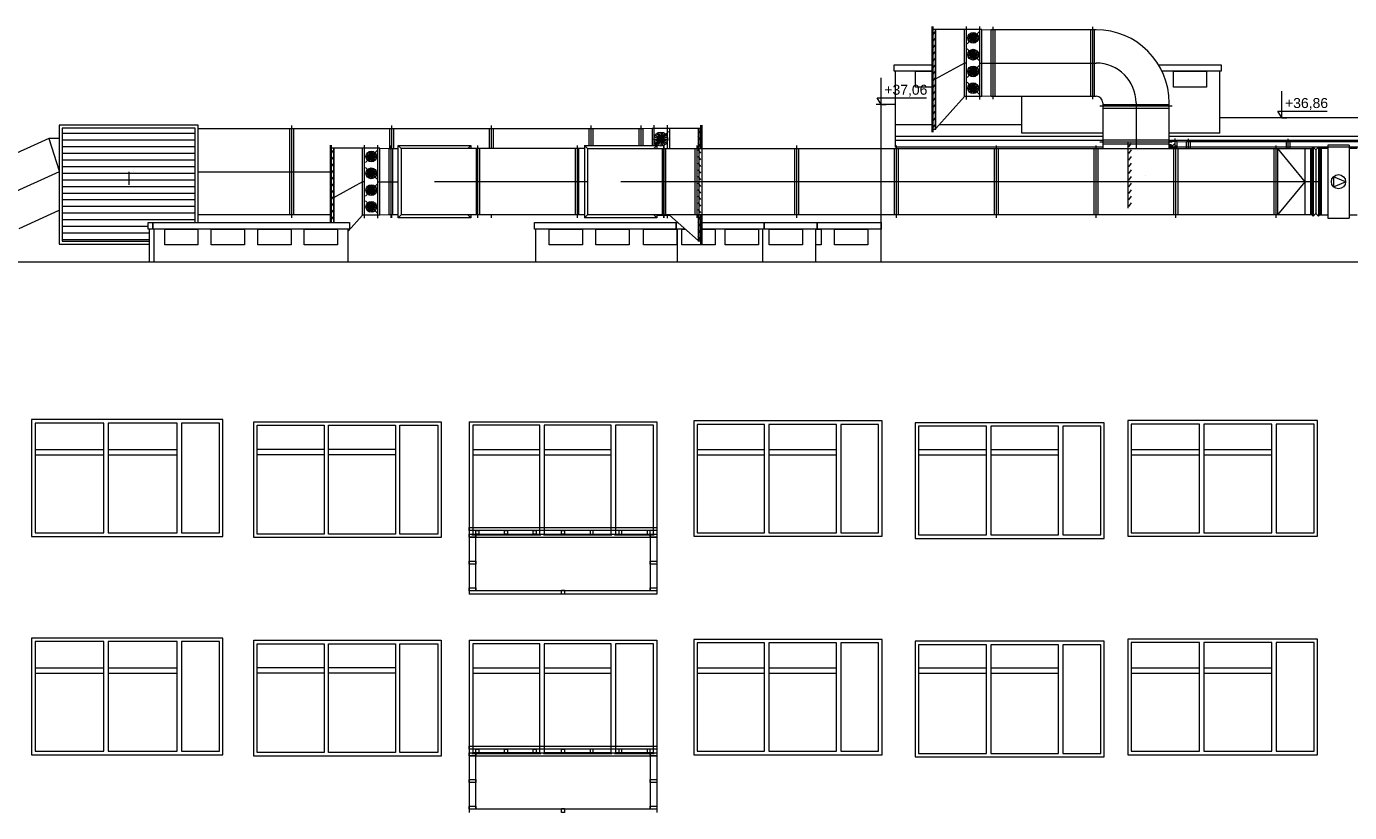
# Paper-space layout 'A-43 ELEWACJE' of a CAD drawing. Header units: millimetres. Extents: x -1100 to 1100, y 0 to 900.
# Tile 6 of 24: x 199 to 398, y 313 to 431. Entities that reach past the tile are written whole.
import ezdxf
from ezdxf.xclip import XClip

# ---------------------------------------------------------------- set-up
doc = ezdxf.new("R2010")
doc.units = ezdxf.units.MM
doc.header["$MEASUREMENT"] = 0
doc.header["$XCLIPFRAME"] = 0
doc.linetypes.add('DASHDOT', pattern=[254, 127, -63.5, 0, -63.5])
doc.linetypes.add('DASHED', pattern=[2000, 1000, -1000])
for name, color, linetype, lineweight, true_color in [('A_sanitarne_Nr_pióra__6', 7, 'Continuous', 13, 0xa9a9a9), ('A_wymiary_Nr_pióra__7', 7, 'Continuous', 18, 0x171717), ('A_ściany_Nr_pióra__9', 7, 'Continuous', 13, 0xadadad)]:
    doc.layers.add(name, color=color, linetype=linetype, lineweight=lineweight, true_color=true_color)
for name, color, linetype, lineweight in [('A_ściany_Nr_pióra__1', 7, 'Continuous', 20), ('A_ściany_Nr_pióra__2', 8, 'Continuous', 13), ('A_ściany_Nr_pióra__3', 252, 'Continuous', 13)]:
    doc.layers.add(name, color=color, linetype=linetype, lineweight=lineweight)
doc.styles.add('STYL_AUTOMATYCZNY_4', font='arial.ttf')

# ---------------------------------------------------------------- blocks, each defined once
blk = doc.blocks.new('Rysunek_1_1', base_point=(-473.34, 1334))
at = {"layer": 'A_sanitarne_Nr_pióra__6', "color": 253, "linetype": 'Continuous', "lineweight": 13, "true_color": 0xa9a9a9}
for p, q in [((335.59, 415.47), (335.59, 431.37)), ((335.74, 415.47), (335.74, 431.37)), ((343.04, 430.92), (335.74, 430.92)), ((335.74, 430.17), (336.14, 430.72)), ((336.04, 430.92), (336.04, 415.92)), ((336.14, 415.92), (336.14, 430.92)), ((340.44, 420.82), (340.44, 430.92)), ((340.74, 420.37), (340.74, 431.37)), ((340.84, 428.76), (342.63, 430.55)), ((340.97, 429.91), (342.5, 429.41)), ((340.97, 429.41), (342.5, 429.91)), ((341.08, 430.13), (342.39, 429.18)), ((341.08, 429.18), (342.39, 430.13)), ((341.26, 430.31), (342.21, 429)), ((341.26, 429), (342.21, 430.31)), ((341.49, 430.42), (341.99, 428.89)), ((341.49, 428.89), (341.99, 430.42)), ((341.74, 430.46), (341.74, 428.85)), ((342.74, 420.37), (342.74, 431.37)), ((343.04, 430.92), (344.44, 430.87)), ((343.04, 420.82), (343.04, 430.92)), ((344.44, 420.87), (344.44, 430.87)), ((360.24, 430.87), (344.44, 430.87)), ((344.74, 420.42), (344.74, 431.32)), ((345.04, 420.87), (345.04, 430.87)), ((359.44, 420.87), (359.44, 430.87)), ((359.74, 420.42), (359.74, 431.32)), ((359.94, 430.87), (359.94, 420.87)), ((335.74, 429.17), (336.14, 429.72)), ((335.74, 428.17), (336.14, 428.72)), ((342.63, 426.24), (340.84, 428.02)), ((340.93, 429.66), (342.54, 429.66)), ((341.26, 427.78), (342.21, 426.48)), ((341.26, 426.48), (342.21, 427.78)), ((341.49, 427.9), (341.99, 426.36)), ((341.49, 426.36), (341.99, 427.9)), ((341.74, 427.94), (341.74, 426.32)), ((335.74, 427.17), (336.14, 427.72)), ((335.74, 426.17), (336.14, 426.72)), ((340.93, 427.13), (342.54, 427.13)), ((340.97, 427.38), (342.5, 426.88)), ((340.97, 426.88), (342.5, 427.38)), ((341.08, 427.61), (342.39, 426.66)), ((341.08, 426.66), (342.39, 427.61)), ((335.74, 425.17), (336.14, 425.72)), ((335.74, 424.17), (336.14, 424.72)), ((340.84, 423.71), (342.63, 425.5)), ((340.93, 424.61), (342.54, 424.61)), ((340.97, 424.86), (342.5, 424.36)), ((340.97, 424.36), (342.5, 424.86)), ((341.08, 425.08), (342.39, 424.13)), ((341.08, 424.13), (342.39, 425.08)), ((341.26, 425.26), (342.21, 423.95)), ((341.26, 423.95), (342.21, 425.26)), ((341.49, 425.37), (341.99, 423.84)), ((341.49, 423.84), (341.99, 425.37)), ((341.74, 425.41), (341.74, 423.8)), ((335.74, 423.17), (336.14, 423.72)), ((335.74, 422.17), (336.14, 422.72)), ((342.63, 421.19), (340.84, 422.97)), ((340.93, 422.08), (342.54, 422.08)), ((340.97, 422.33), (342.5, 421.83)), ((340.97, 421.83), (342.5, 422.33)), ((341.08, 422.56), (342.39, 421.61)), ((341.08, 421.61), (342.39, 422.56)), ((341.26, 422.73), (342.21, 421.43)), ((341.26, 421.43), (342.21, 422.73)), ((341.49, 422.85), (341.99, 421.31)), ((341.49, 421.31), (341.99, 422.85)), ((341.74, 422.89), (341.74, 421.27)), ((335.74, 421.17), (336.14, 421.72)), ((335.74, 420.17), (336.14, 420.72)), ((340.44, 420.82), (336.14, 416.03)), ((343.04, 420.82), (340.44, 420.82)), ((344.44, 420.87), (343.04, 420.82)), ((344.44, 420.87), (360.24, 420.87)), ((361.24, 419.87), (361.24, 413.02)), ((371.24, 413.02), (371.24, 419.87)), ((335.74, 419.17), (336.14, 419.72)), ((335.74, 418.17), (336.14, 418.72)), ((371.69, 419.37), (360.79, 419.37)), ((371.24, 419.57), (361.24, 419.57)), ((361.24, 419.07), (371.24, 419.07)), ((225.22, 416.52), (204.32, 416.52)), ((204.32, 416.52), (204.32, 398.62)), ((224.77, 416.07), (204.77, 416.07)), ((204.77, 416.07), (204.77, 399.07)), ((224.77, 401.9), (224.77, 416.07)), ((225.22, 401.9), (225.22, 416.52)), ((225.22, 416.02), (292.09, 416.02)), ((238.97, 416.02), (238.97, 403.02)), ((239.27, 416.47), (239.27, 402.57)), ((239.57, 416.02), (239.57, 403.02)), ((253.97, 416.02), (253.97, 413.02)), ((254.27, 416.47), (254.27, 413.02)), ((254.57, 416.02), (254.57, 413.02)), ((268.97, 416.02), (268.97, 413.02)), ((269.27, 416.47), (269.27, 413.02)), ((269.57, 416.02), (269.57, 413.02)), ((283.97, 416.02), (283.97, 413.47)), ((284.27, 416.47), (284.27, 413.47)), ((284.57, 416.02), (284.57, 413.47)), ((291.49, 416.02), (291.49, 413.47)), ((291.79, 416.47), (291.79, 413.47)), ((292.09, 416.02), (293.49, 416.07)), ((292.09, 416.02), (292.09, 413.47)), ((293.46, 416.07), (300.79, 416.07)), ((293.49, 416.07), (293.49, 413.47)), ((293.79, 413.47), (293.79, 416.52)), ((295.79, 413.02), (295.79, 416.52)), ((296.09, 416.07), (296.09, 413.02)), ((300.39, 416.07), (300.39, 413.02)), ((300.49, 416.07), (300.49, 413.02)), ((300.79, 413.02), (300.79, 416.52)), ((300.94, 416.52), (300.94, 413.02)), ((335.74, 417.17), (336.14, 417.72)), ((335.74, 416.17), (336.14, 416.72)), ((335.74, 415.92), (336.14, 415.92)), ((202.76, 414.52), (195.07, 411.07)), ((202.76, 414.52), (204.32, 409.66)), ((204.32, 414.52), (202.76, 414.52)), ((204.77, 415.32), (224.77, 415.32)), ((204.77, 414.32), (224.77, 414.32)), ((293.74, 414.43), (295.84, 414.43)), ((293.79, 414.75), (295.79, 414.11)), ((293.79, 414.11), (295.79, 414.75)), ((293.83, 413.47), (295.95, 415.59)), ((293.94, 415.05), (295.64, 413.81)), ((293.94, 413.81), (295.64, 415.05)), ((294.17, 415.28), (295.4, 413.58)), ((294.17, 413.58), (295.4, 415.28)), ((294.46, 415.43), (295.11, 413.43)), ((294.46, 413.43), (295.11, 415.43)), ((294.79, 415.48), (294.79, 413.38)), ((360.79, 414.02), (371.69, 414.02)), ((361.24, 414.32), (371.24, 414.32)), ((372.44, 414.07), (371.24, 414.07)), ((372.14, 413.02), (372.14, 414.52)), ((372.44, 414.07), (373.84, 414.02)), ((372.44, 413.02), (372.44, 414.07)), ((451.78, 414.02), (373.84, 414.02)), ((373.84, 413.02), (373.84, 414.02)), ((374.14, 413.02), (374.14, 414.47)), ((374.44, 413.02), (374.44, 414.02)), ((388.84, 413.02), (388.84, 414.02)), ((389.14, 413.02), (389.14, 414.47)), ((389.44, 413.02), (389.44, 414.02)), ((204.77, 413.32), (224.77, 413.32)), ((204.77, 412.32), (224.77, 412.32)), ((245.1, 401.9), (245.1, 413.52)), ((245.25, 401.9), (245.25, 413.52)), ((252.55, 413.07), (245.25, 413.07)), ((245.25, 412.32), (245.65, 412.87)), ((245.25, 411.32), (245.65, 411.87)), ((245.55, 413.07), (245.55, 401.9)), ((245.65, 401.9), (245.65, 413.07)), ((249.95, 402.97), (249.95, 413.07)), ((250.25, 402.52), (250.25, 413.52)), ((250.36, 410.91), (252.14, 412.7)), ((250.48, 412.06), (252.02, 411.56)), ((250.48, 411.56), (252.02, 412.06)), ((250.6, 412.28), (251.9, 411.33)), ((250.6, 411.33), (251.9, 412.28)), ((250.77, 412.46), (251.72, 411.15)), ((250.77, 411.15), (251.72, 412.46)), ((251, 412.57), (251.5, 411.04)), ((251, 411.04), (251.5, 412.57)), ((251.25, 412.61), (251.25, 411)), ((252.25, 402.52), (252.25, 413.52)), ((252.55, 413.07), (253.95, 413.02)), ((252.55, 402.97), (252.55, 413.07)), ((253.95, 413.02), (255.3, 413.02)), ((253.95, 403.02), (253.95, 413.02)), ((254.25, 402.57), (254.25, 413.47)), ((254.45, 413.02), (254.45, 403.02)), ((255.75, 413.02), (255.3, 413.47)), ((255.3, 402.57), (255.3, 413.47)), ((255.3, 413.47), (266.2, 413.47)), ((255.75, 413.02), (255.75, 403.02)), ((283.3, 413.02), (255.75, 413.02)), ((266.2, 413.47), (265.75, 413.02)), ((266.2, 413.47), (266.2, 413.02)), ((267.05, 403.02), (267.05, 413.02)), ((267.25, 402.57), (267.25, 413.47)), ((267.55, 403.02), (267.55, 413.02)), ((281.95, 403.02), (281.95, 413.02)), ((282.25, 402.57), (282.25, 413.47)), ((282.45, 403.02), (282.45, 413.02)), ((283.3, 413.47), (283.3, 402.57)), ((283.75, 413.02), (283.3, 413.47)), ((283.3, 413.47), (294.2, 413.47)), ((283.75, 413.02), (283.75, 403.02)), ((283.75, 413.02), (392.69, 413.02)), ((294.2, 413.47), (293.75, 413.02)), ((294.2, 413.47), (294.2, 413.02)), ((295.05, 403.02), (295.05, 413.02)), ((295.25, 413.47), (295.25, 402.57)), ((295.25, 402.57), (295.25, 413.47)), ((295.55, 403.02), (295.55, 413.02)), ((299.94, 403.02), (299.94, 413.02)), ((300.24, 402.57), (300.24, 413.47)), ((300.54, 403.02), (300.54, 413.02)), ((314.94, 403.02), (314.94, 413.02)), ((315.24, 402.57), (315.24, 413.47)), ((315.54, 403.02), (315.54, 413.02)), ((329.94, 403.02), (329.94, 413.02)), ((330.24, 402.57), (330.24, 413.47)), ((330.54, 403.02), (330.54, 413.02)), ((344.94, 403.02), (344.94, 413.02)), ((345.24, 402.57), (345.24, 413.47)), ((345.54, 403.02), (345.54, 413.02)), ((359.94, 403.02), (359.94, 413.02)), ((360.24, 402.57), (360.24, 413.47)), ((360.54, 403.02), (360.54, 413.02)), ((361.24, 413.72), (371.24, 413.72)), ((371.24, 413.11), (371.39, 413.57)), ((371.29, 413.02), (371.61, 413.46)), ((371.35, 413.02), (372.03, 413.7)), ((371.43, 413.02), (371.79, 413.28)), ((371.79, 413.02), (371.91, 413.06)), ((371.94, 403.02), (371.94, 413.02)), ((372.24, 402.57), (372.24, 413.47)), ((372.54, 413.02), (372.54, 403.02)), ((386.94, 413.02), (386.94, 403.02)), ((387.24, 413.47), (387.24, 402.57)), ((391.69, 408.02), (387.54, 413.02)), ((387.54, 403.02), (387.54, 413.02)), ((391.69, 403.02), (391.69, 413.02)), ((392.49, 413.02), (392.49, 403.02)), ((392.89, 413.22), (392.69, 413.02)), ((392.69, 413.02), (392.69, 403.02)), ((392.89, 413.22), (392.89, 402.82)), ((393.29, 412.82), (392.89, 413.22)), ((393.69, 413.22), (393.29, 412.82)), ((393.29, 412.82), (393.29, 403.22)), ((393.69, 413.22), (393.69, 402.82)), ((393.89, 413.02), (393.69, 413.22)), ((393.89, 413.02), (393.89, 403.02)), ((395.09, 413.02), (393.89, 413.02)), ((394.09, 413.02), (394.09, 403.02)), ((395.09, 413.52), (395.09, 402.52)), ((398.29, 413.52), (395.09, 413.52)), ((398.29, 413.52), (398.29, 402.52)), ((399.49, 413.02), (398.29, 413.02)), ((204.77, 411.32), (224.77, 411.32)), ((204.77, 410.32), (224.77, 410.32)), ((245.25, 410.32), (245.65, 410.87)), ((245.25, 409.32), (245.65, 409.87)), ((252.14, 408.39), (250.36, 410.17)), ((250.44, 411.81), (252.06, 411.81)), ((250.77, 409.93), (251.72, 408.63)), ((250.77, 408.63), (251.72, 409.93)), ((251, 410.05), (251.5, 408.51)), ((251, 408.51), (251.5, 410.05)), ((251.25, 410.09), (251.25, 408.47)), ((204.77, 409.32), (224.77, 409.32)), ((204.77, 408.32), (224.77, 408.32)), ((245.25, 408.32), (245.65, 408.87)), ((245.25, 407.32), (245.65, 407.87)), ((250.44, 409.28), (252.06, 409.28)), ((250.48, 409.53), (252.02, 409.03)), ((250.48, 409.03), (252.02, 409.53)), ((250.6, 409.76), (251.9, 408.81)), ((250.6, 408.81), (251.9, 409.76)), ((387.54, 403.02), (391.69, 408.02)), ((397.75, 408.02), (395.93, 408.77)), ((395.93, 408.77), (395.93, 407.26)), ((395.93, 407.26), (397.75, 408.02)), ((204.77, 407.32), (224.77, 407.32)), ((204.77, 406.32), (224.77, 406.32)), ((245.25, 406.32), (245.65, 406.87)), ((245.25, 405.32), (245.65, 405.87)), ((250.36, 405.86), (252.14, 407.65)), ((250.44, 406.76), (252.06, 406.76)), ((250.48, 407.01), (252.02, 406.51)), ((250.48, 406.51), (252.02, 407.01)), ((250.6, 407.23), (251.9, 406.28)), ((250.6, 406.28), (251.9, 407.23)), ((250.77, 407.41), (251.72, 406.1)), ((250.77, 406.1), (251.72, 407.41)), ((251, 407.52), (251.5, 405.99)), ((251, 405.99), (251.5, 407.52)), ((251.25, 407.56), (251.25, 405.95)), ((204.77, 405.32), (224.77, 405.32)), ((204.77, 404.32), (224.77, 404.32)), ((245.25, 404.32), (245.65, 404.87)), ((245.25, 403.32), (245.65, 403.87)), ((252.14, 403.34), (250.36, 405.12)), ((250.44, 404.23), (252.06, 404.23)), ((250.48, 404.48), (252.02, 403.98)), ((250.48, 403.98), (252.02, 404.48)), ((250.6, 404.71), (251.9, 403.76)), ((250.6, 403.76), (251.9, 404.71)), ((250.77, 404.88), (251.72, 403.58)), ((250.77, 403.58), (251.72, 404.88)), ((251, 405), (251.5, 403.46)), ((251, 403.46), (251.5, 405)), ((251.25, 405.04), (251.25, 403.42)), ((198.31, 400.97), (204.32, 403.75)), ((204.77, 403.32), (224.77, 403.32)), ((204.77, 402.32), (224.77, 402.32)), ((245.25, 403.02), (225.22, 403.02)), ((245.25, 402.32), (245.65, 402.87)), ((249.95, 402.97), (247.78, 400.56)), ((252.55, 402.97), (249.95, 402.97)), ((253.95, 403.02), (252.55, 402.97)), ((255.3, 403.02), (253.95, 403.02)), ((254.27, 403.02), (254.27, 402.57)), ((255.3, 402.57), (255.75, 403.02)), ((266.2, 402.57), (255.3, 402.57)), ((283.3, 403.02), (255.75, 403.02)), ((266.2, 402.57), (265.75, 403.02)), ((266.2, 403.02), (266.2, 402.57)), ((269.27, 403.02), (269.27, 402.57)), ((283.3, 402.57), (283.75, 403.02)), ((294.2, 402.57), (283.3, 402.57)), ((392.69, 403.02), (283.75, 403.02)), ((294.2, 402.57), (293.75, 403.02)), ((293.79, 402.52), (293.79, 402.57)), ((294.2, 403.02), (294.2, 402.57)), ((294.2, 402.97), (296.09, 402.97)), ((295.79, 402.52), (295.79, 403.02)), ((296.09, 403.02), (296.09, 402.97)), ((296.09, 402.97), (300.39, 399.16)), ((300.39, 403.02), (300.39, 399.07)), ((300.49, 403.02), (300.49, 399.07)), ((300.79, 398.62), (300.79, 403.02)), ((300.94, 403.02), (300.94, 398.62)), ((392.69, 403.02), (392.89, 402.82)), ((392.89, 402.82), (393.29, 403.22)), ((393.29, 403.22), (393.69, 402.82)), ((393.69, 402.82), (393.89, 403.02)), ((393.89, 403.02), (395.09, 403.02)), ((395.09, 402.52), (398.29, 402.52)), ((398.29, 403.02), (399.49, 403.02)), ((204.77, 401.32), (217.7, 401.32)), ((204.77, 400.32), (217.9, 400.32)), ((204.32, 398.62), (217.9, 398.62)), ((204.77, 399.32), (217.9, 399.32)), ((204.77, 399.07), (217.9, 399.07)), ((300.79, 399.07), (300.39, 399.07))]:
    blk.add_line(p, q, dxfattribs=at)
at = {"layer": 'A_sanitarne_Nr_pióra__6', "color": 253, "linetype": 'DASHDOT', "lineweight": 13, "true_color": 0xa9a9a9}
for p, q in [((340.44, 425.87), (336.04, 423.42)), ((340.74, 425.87), (340.44, 425.87)), ((342.74, 425.87), (360.24, 425.87)), ((336.04, 423.42), (335.74, 423.42)), ((366.24, 419.87), (366.24, 413.02)), ((204.32, 409.5), (196.69, 406.02)), ((214.77, 409.52), (214.77, 407.57)), ((225.22, 409.52), (245.25, 409.52)), ((249.95, 408.02), (245.55, 405.57)), ((250.25, 408.02), (249.95, 408.02)), ((252.25, 408.02), (255.3, 408.02)), ((283.75, 408.02), (260.75, 408.02)), ((394.09, 408.02), (288.75, 408.02)), ((245.55, 405.57), (245.25, 405.57))]:
    blk.add_line(p, q, dxfattribs=at)
at = {"layer": 'A_sanitarne_Nr_pióra__6', "color": 253, "linetype": 'DASHED', "lineweight": 13, "true_color": 0xa9a9a9}
for p, q in [((300.79, 415.32), (300.39, 415.87)), ((300.79, 414.32), (300.39, 414.87)), ((300.79, 413.32), (300.39, 413.87)), ((364.99, 414.02), (364.99, 404.02)), ((365.14, 413.27), (365.54, 413.82)), ((300.79, 412.32), (300.39, 412.87)), ((300.79, 411.32), (300.39, 411.87)), ((300.94, 413.02), (300.94, 403.02)), ((365.14, 412.27), (365.54, 412.82)), ((365.14, 411.27), (365.54, 411.82)), ((300.79, 410.32), (300.39, 410.87)), ((300.79, 409.32), (300.39, 409.87)), ((365.14, 410.27), (365.54, 410.82)), ((300.79, 408.32), (300.39, 408.87)), ((300.79, 407.32), (300.39, 407.87)), ((365.14, 409.27), (365.54, 409.82)), ((365.14, 408.27), (365.54, 408.82)), ((300.79, 406.32), (300.39, 406.87)), ((300.79, 405.32), (300.39, 405.87)), ((365.14, 407.27), (365.54, 407.82)), ((365.14, 406.27), (365.54, 406.82)), ((300.79, 404.32), (300.39, 404.87)), ((300.79, 403.32), (300.39, 403.87)), ((365.14, 405.27), (365.54, 405.82)), ((365.14, 404.27), (365.54, 404.82)), ((300.79, 402.32), (300.39, 402.87)), ((300.79, 401.32), (300.39, 401.87)), ((300.79, 400.32), (300.39, 400.87)), ((300.79, 399.32), (300.39, 399.87))]:
    blk.add_line(p, q, dxfattribs=at)
at = {"layer": 'A_sanitarne_Nr_pióra__6', "color": 253, "linetype": 'Continuous', "lineweight": 13, "true_color": 0xa9a9a9}
for centre, radius in [((341.74, 429.66), 0.808), ((341.74, 427.13), 0.808), ((341.74, 424.61), 0.808), ((341.74, 422.08), 0.808), ((294.79, 414.43), 1.05), ((251.25, 411.81), 0.808), ((251.25, 409.28), 0.808), ((215.52, 409.52), 0.0005), ((367.64, 409.02), 0.0005), ((396.69, 408.02), 1.07), ((251.25, 406.76), 0.808), ((251.25, 404.23), 0.808)]:
    blk.add_circle(centre, radius, dxfattribs=at)
for centre, radius, start, end in [((360.24, 419.87), 11, 0, 90), ((360.24, 419.87), 1, 0, 90), ((371.14, 412.81), 0.808, 15.2473, 82.982)]:
    blk.add_arc(centre, radius, start, end, dxfattribs=at)
at = {"layer": 'A_sanitarne_Nr_pióra__6', "color": 253, "linetype": 'DASHDOT', "lineweight": 13, "true_color": 0xa9a9a9}
blk.add_arc((360.24, 419.87), 6, 0, 90, dxfattribs=at)
at = {"layer": 'A_wymiary_Nr_pióra__7', "color": 250, "linetype": 'Continuous', "lineweight": 18, "true_color": 0x171717}
for p, q in [((327.9, 419.62), (327.9, 423.62)), ((327.9, 419.62), (327.32, 420.62)), ((327.32, 420.62), (327.9, 420.62)), ((327.9, 420.62), (334.75, 420.62)), ((388.15, 417.62), (388.15, 421.62)), ((327.9, 419.62), (327.15, 419.62)), ((327.9, 419.62), (328.65, 419.62)), ((388.15, 417.62), (387.57, 418.62)), ((387.57, 418.62), (388.15, 418.62)), ((388.15, 418.62), (395, 418.62)), ((388.15, 417.62), (387.4, 417.62)), ((388.15, 417.62), (388.9, 417.62))]:
    blk.add_line(p, q, dxfattribs=at)
at = {"layer": 'A_ściany_Nr_pióra__1', "color": 7, "linetype": 'Continuous', "lineweight": 20}
for p, q in [((327.9, 395.9), (327.9, 419.62)), ((330.06, 419.62), (327.9, 419.62)), ((330.06, 414.82), (330.06, 419.62)), ((335.59, 416.57), (330.06, 416.57)), ((349.07, 416.57), (336.62, 416.57)), ((415.94, 417.62), (378.86, 417.62)), ((361.24, 414.82), (330.06, 414.82)), ((547.67, 414.82), (371.24, 414.82)), ((597.01, 395.9), (128.61, 395.9))]:
    blk.add_line(p, q, dxfattribs=at)
at = {"layer": 'A_ściany_Nr_pióra__2', "color": 8, "linetype": 'Continuous', "lineweight": 13}
for p, q in [((330.06, 416.57), (330.06, 424.62)), ((378.86, 415.3), (378.86, 424.62)), ((349.07, 415.3), (349.07, 420.87)), ((330.06, 413.22), (330.06, 414.82)), ((361.24, 414.22), (330.06, 414.22)), ((361.24, 415.3), (349.07, 415.3)), ((378.86, 415.3), (371.24, 415.3)), ((547.67, 414.22), (371.24, 414.22)), ((361.24, 413.22), (330.06, 413.22)), ((547.67, 413.22), (371.27, 413.22)), ((217.9, 395.9), (217.9, 400.9)), ((218.58, 395.9), (218.58, 400.9)), ((247.78, 395.9), (247.78, 400.9)), ((276, 395.9), (276, 400.9)), ((297.3, 395.9), (297.3, 400.9)), ((310.1, 395.9), (310.1, 400.9)), ((318.1, 395.9), (318.1, 400.9)), ((265.99, 355.99), (294.19, 355.99))]:
    blk.add_line(p, q, dxfattribs=at)
at = {"layer": 'A_ściany_Nr_pióra__2', "color": 8, "linetype": 'Continuous', "lineweight": 13, "flags": 128}
for points in [[(335.59, 424.62), (329.86, 424.62), (329.86, 425.62), (335.59, 425.62)], [(335.59, 422.22), (333.06, 422.22), (333.06, 424.62), (335.59, 424.62)], [(369.61, 425.62), (379.06, 425.62), (379.06, 424.62), (370.16, 424.62)], [(298.42, 400.9), (297.1, 400.9), (297.1, 401.9), (297.29, 401.9)], [(300.94, 401.9), (310.3, 401.9), (310.3, 400.9), (300.94, 400.9)], [(300.94, 400.9), (302.95, 400.9), (302.95, 398.5), (297.95, 398.5), (297.95, 400.9), (298.42, 400.9)], [(318.1, 400.9), (318.9, 400.9), (318.9, 398.5), (318.1, 398.5)]]:
    blk.add_lwpolyline(points, dxfattribs=at)
for points in [[(371.86, 424.62), (376.86, 424.62), (376.86, 422.22), (371.86, 422.22)], [(218.38, 400.9), (217.7, 400.9), (217.7, 401.9), (218.38, 401.9)], [(247.98, 400.9), (218.38, 400.9), (218.38, 401.9), (247.98, 401.9)], [(297.1, 400.9), (275.8, 400.9), (275.8, 401.9), (297.1, 401.9)], [(318.3, 400.9), (310.3, 400.9), (310.3, 401.9), (318.3, 401.9)], [(327.9, 400.9), (318.3, 400.9), (318.3, 401.9), (327.9, 401.9)], [(220.18, 400.9), (225.18, 400.9), (225.18, 398.5), (220.18, 398.5)], [(227.18, 400.9), (232.18, 400.9), (232.18, 398.5), (227.18, 398.5)], [(234.18, 400.9), (239.18, 400.9), (239.18, 398.5), (234.18, 398.5)], [(241.18, 400.9), (246.18, 400.9), (246.18, 398.5), (241.18, 398.5)], [(278, 400.9), (283, 400.9), (283, 398.5), (278, 398.5)], [(285, 400.9), (290, 400.9), (290, 398.5), (285, 398.5)], [(292.18, 400.9), (297.18, 400.9), (297.18, 398.5), (292.18, 398.5)], [(304.45, 400.9), (309.45, 400.9), (309.45, 398.5), (304.45, 398.5)], [(311.1, 400.9), (316.1, 400.9), (316.1, 398.5), (311.1, 398.5)], [(320.9, 400.9), (325.9, 400.9), (325.9, 398.5), (320.9, 398.5)]]:
    blk.add_lwpolyline(points, close=True, dxfattribs=at)
at = {"layer": 'A_ściany_Nr_pióra__3', "color": 252, "linetype": 'Continuous', "lineweight": 13}
for p, q in [((200.18, 372.24), (200.18, 354.67)), ((228.92, 372.24), (200.18, 372.24)), ((228.92, 354.67), (228.92, 372.24)), ((299.73, 372.03), (299.73, 354.69)), ((328.06, 372.03), (299.73, 372.03)), ((328.06, 354.69), (328.06, 372.03)), ((364.99, 372.09), (364.99, 354.69)), ((393.54, 372.09), (364.99, 372.09)), ((393.54, 354.69), (393.54, 372.09)), ((211.05, 371.72), (200.71, 371.72)), ((200.71, 371.72), (200.71, 355.2)), ((211.05, 355.2), (211.05, 371.72)), ((222.05, 371.72), (211.7, 371.72)), ((211.7, 371.72), (211.7, 355.2)), ((222.05, 355.2), (222.05, 371.72)), ((228.4, 371.72), (222.7, 371.72)), ((222.7, 371.72), (222.7, 355.2)), ((228.4, 355.2), (228.4, 371.72)), ((233.58, 371.9), (261.78, 371.9)), ((233.58, 354.49), (233.58, 371.9)), ((234.11, 355.02), (234.11, 371.38)), ((234.11, 371.38), (244.18, 371.38)), ((244.18, 371.38), (244.18, 355.02)), ((244.83, 355.02), (244.83, 371.38)), ((244.83, 371.38), (254.91, 371.38)), ((254.91, 371.38), (254.91, 355.02)), ((255.56, 355.02), (255.56, 371.38)), ((255.56, 371.38), (261.26, 371.38)), ((261.26, 371.38), (261.26, 355.02)), ((261.78, 371.9), (261.78, 354.49)), ((276.6, 371.38), (266.52, 371.38)), ((266.52, 371.38), (266.52, 355.02)), ((276.6, 355.02), (276.6, 371.38)), ((287.32, 371.38), (277.25, 371.38)), ((277.25, 371.38), (277.25, 355.02)), ((287.32, 355.02), (287.32, 371.38)), ((293.67, 371.38), (287.97, 371.38)), ((287.97, 371.38), (287.97, 355.02)), ((293.67, 355.02), (293.67, 371.38)), ((310.39, 371.51), (300.25, 371.51)), ((300.25, 371.51), (300.25, 355.22)), ((310.39, 355.22), (310.39, 371.51)), ((321.18, 371.51), (311.04, 371.51)), ((311.04, 371.51), (311.04, 355.22)), ((321.18, 355.22), (321.18, 371.51)), ((327.53, 371.51), (321.83, 371.51)), ((321.83, 371.51), (321.83, 355.22)), ((327.53, 355.22), (327.53, 371.51)), ((333.01, 371.76), (333.01, 354.36)), ((361.47, 371.76), (333.01, 371.76)), ((343.74, 371.24), (333.54, 371.24)), ((333.54, 371.24), (333.54, 354.89)), ((343.74, 354.89), (343.74, 371.24)), ((354.6, 371.24), (344.39, 371.24)), ((344.39, 371.24), (344.39, 354.89)), ((354.6, 354.89), (354.6, 371.24)), ((360.95, 371.24), (355.25, 371.24)), ((355.25, 371.24), (355.25, 354.89)), ((360.95, 354.89), (360.95, 371.24)), ((361.47, 354.36), (361.47, 371.76)), ((375.77, 371.57), (365.52, 371.57)), ((365.52, 371.57), (365.52, 355.22)), ((375.77, 355.22), (375.77, 371.57)), ((386.67, 371.57), (376.42, 371.57)), ((376.42, 371.57), (376.42, 355.22)), ((386.67, 355.22), (386.67, 371.57)), ((393.02, 371.57), (387.32, 371.57)), ((387.32, 371.57), (387.32, 355.22)), ((393.02, 355.22), (393.02, 371.57)), ((200.71, 367.75), (211.05, 367.75)), ((200.71, 366.95), (211.05, 366.95)), ((211.7, 367.75), (222.05, 367.75)), ((211.7, 366.95), (222.05, 366.95)), ((244.18, 367.75), (234.11, 367.75)), ((244.18, 366.95), (234.11, 366.95)), ((254.91, 367.75), (244.83, 367.75)), ((254.91, 366.95), (244.83, 366.95)), ((266.52, 367.75), (276.6, 367.75)), ((266.52, 366.95), (276.6, 366.95)), ((277.25, 367.75), (287.32, 367.75)), ((277.25, 366.95), (287.32, 366.95)), ((300.25, 367.75), (310.39, 367.75)), ((300.25, 366.95), (310.39, 366.95)), ((311.04, 367.75), (321.18, 367.75)), ((311.04, 366.95), (321.18, 366.95)), ((333.54, 367.75), (343.74, 367.75)), ((333.54, 366.95), (343.74, 366.95)), ((344.39, 367.75), (354.6, 367.75)), ((344.39, 366.95), (354.6, 366.95)), ((365.52, 367.75), (375.77, 367.75)), ((365.52, 366.95), (375.77, 366.95)), ((376.42, 367.75), (386.67, 367.75)), ((376.42, 366.95), (386.67, 366.95)), ((200.18, 354.67), (228.92, 354.67)), ((200.71, 355.2), (211.05, 355.2)), ((211.7, 355.2), (222.05, 355.2)), ((222.7, 355.2), (228.4, 355.2)), ((261.78, 354.49), (233.58, 354.49)), ((244.18, 355.02), (234.11, 355.02)), ((254.91, 355.02), (244.83, 355.02)), ((261.26, 355.02), (255.56, 355.02)), ((294.19, 354.49), (265.99, 354.49)), ((266.39, 354.89), (276.72, 354.89)), ((266.52, 355.02), (276.6, 355.02)), ((277.12, 354.89), (287.44, 354.89)), ((277.25, 355.02), (287.32, 355.02)), ((287.84, 354.89), (293.79, 354.89)), ((287.97, 355.02), (293.67, 355.02)), ((299.73, 354.69), (328.06, 354.69)), ((300.25, 355.22), (310.39, 355.22)), ((311.04, 355.22), (321.18, 355.22)), ((321.83, 355.22), (327.53, 355.22)), ((333.01, 354.36), (361.47, 354.36)), ((333.54, 354.89), (343.74, 354.89)), ((344.39, 354.89), (354.6, 354.89)), ((355.25, 354.89), (360.95, 354.89)), ((364.99, 354.69), (393.54, 354.69)), ((365.52, 355.22), (375.77, 355.22)), ((376.42, 355.22), (386.67, 355.22)), ((387.32, 355.22), (393.02, 355.22)), ((228.92, 339.39), (200.18, 339.39)), ((200.18, 339.39), (200.18, 321.82)), ((200.71, 338.87), (200.71, 322.35)), ((211.05, 338.87), (200.71, 338.87)), ((211.05, 322.35), (211.05, 338.87)), ((211.7, 338.87), (211.7, 322.35)), ((222.05, 338.87), (211.7, 338.87)), ((222.05, 322.35), (222.05, 338.87)), ((222.7, 338.87), (222.7, 322.35)), ((228.4, 338.87), (222.7, 338.87)), ((228.4, 322.35), (228.4, 338.87)), ((228.92, 321.82), (228.92, 339.39)), ((233.58, 321.64), (233.58, 339.05)), ((233.58, 339.05), (261.78, 339.05)), ((234.11, 338.53), (244.18, 338.53)), ((234.11, 322.17), (234.11, 338.53)), ((244.18, 338.53), (244.18, 322.17)), ((244.83, 338.53), (254.91, 338.53)), ((244.83, 322.17), (244.83, 338.53)), ((254.91, 338.53), (254.91, 322.17)), ((255.56, 338.53), (261.26, 338.53)), ((255.56, 322.17), (255.56, 338.53)), ((261.26, 338.53), (261.26, 322.17)), ((261.78, 339.05), (261.78, 321.64)), ((276.6, 338.53), (266.52, 338.53)), ((266.52, 338.53), (266.52, 322.17)), ((276.6, 322.17), (276.6, 338.53)), ((287.32, 338.53), (277.25, 338.53)), ((277.25, 338.53), (277.25, 322.17)), ((287.32, 322.17), (287.32, 338.53)), ((293.67, 338.53), (287.97, 338.53)), ((287.97, 338.53), (287.97, 322.17)), ((293.67, 322.17), (293.67, 338.53)), ((328.06, 339.18), (299.73, 339.18)), ((299.73, 339.18), (299.73, 321.84)), ((300.25, 338.66), (300.25, 322.37)), ((310.39, 338.66), (300.25, 338.66)), ((310.39, 322.37), (310.39, 338.66)), ((311.04, 338.66), (311.04, 322.37)), ((321.18, 338.66), (311.04, 338.66)), ((321.18, 322.37), (321.18, 338.66)), ((321.83, 338.66), (321.83, 322.37)), ((327.53, 338.66), (321.83, 338.66)), ((327.53, 322.37), (327.53, 338.66)), ((328.06, 321.84), (328.06, 339.18)), ((361.47, 338.91), (333.01, 338.91)), ((333.01, 338.91), (333.01, 321.51)), ((333.54, 338.39), (333.54, 322.04)), ((343.74, 338.39), (333.54, 338.39)), ((343.74, 322.04), (343.74, 338.39)), ((344.39, 338.39), (344.39, 322.04)), ((354.6, 338.39), (344.39, 338.39)), ((354.6, 322.04), (354.6, 338.39)), ((355.25, 338.39), (355.25, 322.04)), ((360.95, 338.39), (355.25, 338.39)), ((360.95, 322.04), (360.95, 338.39)), ((361.47, 321.51), (361.47, 338.91)), ((393.54, 339.24), (364.99, 339.24)), ((364.99, 339.24), (364.99, 321.84)), ((365.52, 338.72), (365.52, 322.37)), ((375.77, 338.72), (365.52, 338.72)), ((375.77, 322.37), (375.77, 338.72)), ((376.42, 338.72), (376.42, 322.37)), ((386.67, 338.72), (376.42, 338.72)), ((386.67, 322.37), (386.67, 338.72)), ((387.32, 338.72), (387.32, 322.37)), ((393.02, 338.72), (387.32, 338.72)), ((393.02, 322.37), (393.02, 338.72)), ((393.54, 321.84), (393.54, 339.24)), ((200.71, 334.9), (211.05, 334.9)), ((211.7, 334.9), (222.05, 334.9)), ((244.18, 334.9), (234.11, 334.9)), ((254.91, 334.9), (244.83, 334.9)), ((266.52, 334.9), (276.6, 334.9)), ((277.25, 334.9), (287.32, 334.9)), ((300.25, 334.9), (310.39, 334.9)), ((311.04, 334.9), (321.18, 334.9)), ((333.54, 334.9), (343.74, 334.9)), ((344.39, 334.9), (354.6, 334.9)), ((365.52, 334.9), (375.77, 334.9)), ((376.42, 334.9), (386.67, 334.9)), ((200.71, 334.1), (211.05, 334.1)), ((211.7, 334.1), (222.05, 334.1)), ((244.18, 334.1), (234.11, 334.1)), ((254.91, 334.1), (244.83, 334.1)), ((266.52, 334.1), (276.6, 334.1)), ((277.25, 334.1), (287.32, 334.1)), ((300.25, 334.1), (310.39, 334.1)), ((311.04, 334.1), (321.18, 334.1)), ((333.54, 334.1), (343.74, 334.1)), ((344.39, 334.1), (354.6, 334.1)), ((365.52, 334.1), (375.77, 334.1)), ((376.42, 334.1), (386.67, 334.1)), ((200.71, 322.35), (211.05, 322.35)), ((211.7, 322.35), (222.05, 322.35)), ((222.7, 322.35), (228.4, 322.35)), ((300.25, 322.37), (310.39, 322.37)), ((311.04, 322.37), (321.18, 322.37)), ((321.83, 322.37), (327.53, 322.37)), ((365.52, 322.37), (375.77, 322.37)), ((376.42, 322.37), (386.67, 322.37)), ((387.32, 322.37), (393.02, 322.37)), ((200.18, 321.82), (228.92, 321.82)), ((261.78, 321.64), (233.58, 321.64)), ((244.18, 322.17), (234.11, 322.17)), ((254.91, 322.17), (244.83, 322.17)), ((261.26, 322.17), (255.56, 322.17)), ((294.19, 321.64), (265.99, 321.64)), ((266.39, 322.04), (276.72, 322.04)), ((266.52, 322.17), (276.6, 322.17)), ((277.12, 322.04), (287.44, 322.04)), ((277.25, 322.17), (287.32, 322.17)), ((287.84, 322.04), (293.79, 322.04)), ((287.97, 322.17), (293.67, 322.17)), ((299.73, 321.84), (328.06, 321.84)), ((333.01, 321.51), (361.47, 321.51)), ((333.54, 322.04), (343.74, 322.04)), ((344.39, 322.04), (354.6, 322.04)), ((355.25, 322.04), (360.95, 322.04)), ((364.99, 321.84), (393.54, 321.84))]:
    blk.add_line(p, q, dxfattribs=at)
at = {"layer": 'A_ściany_Nr_pióra__9', "color": 253, "linetype": 'Continuous', "lineweight": 13, "true_color": 0xadadad}
for p, q in [((265.99, 371.9), (265.99, 345.99)), ((265.99, 371.9), (294.19, 371.9)), ((294.19, 371.9), (294.19, 345.99)), ((294.19, 345.99), (265.99, 345.99)), ((265.99, 339.05), (265.99, 313.14)), ((265.99, 339.05), (294.19, 339.05)), ((294.19, 339.05), (294.19, 313.14))]:
    blk.add_line(p, q, dxfattribs=at)
at = {"layer": 'A_ściany_Nr_pióra__9', "color": 253, "linetype": 'Continuous', "lineweight": 13, "true_color": 0xadadad, "flags": 128}
for points in [[(294.19, 355.99), (294.19, 355.54), (265.99, 355.54), (265.99, 355.99)], [(266.99, 354.99), (266.99, 354.54), (265.99, 354.54), (265.99, 354.99)], [(266.99, 355.54), (267.44, 355.54), (267.44, 354.99), (266.99, 354.99)], [(266.99, 354.99), (293.19, 354.99), (293.19, 346.49), (266.99, 346.49)], [(271.29, 355.54), (271.74, 355.54), (271.74, 354.99), (271.29, 354.99)], [(275.58, 355.54), (276.03, 355.54), (276.03, 354.99), (275.58, 354.99)], [(279.87, 355.54), (280.32, 355.54), (280.32, 354.99), (279.87, 354.99)], [(284.61, 355.54), (284.16, 355.54), (284.16, 354.99), (284.61, 354.99)], [(288.9, 355.54), (288.45, 355.54), (288.45, 354.99), (288.9, 354.99)], [(293.19, 355.54), (292.74, 355.54), (292.74, 354.99), (293.19, 354.99)], [(294.19, 354.99), (294.19, 354.54), (293.19, 354.54), (293.19, 354.99)], [(266.99, 350.97), (266.99, 350.52), (265.99, 350.52), (265.99, 350.97)], [(294.19, 350.97), (294.19, 350.52), (293.19, 350.52), (293.19, 350.97)], [(266.99, 346.94), (266.99, 346.49), (265.99, 346.49), (265.99, 346.94)], [(279.87, 346.58), (280.32, 346.58), (280.32, 345.99), (279.87, 345.99)], [(294.19, 346.94), (294.19, 346.49), (293.19, 346.49), (293.19, 346.94)], [(294.19, 323.14), (294.19, 322.69), (265.99, 322.69), (265.99, 323.14)], [(266.99, 322.69), (267.44, 322.69), (267.44, 322.14), (266.99, 322.14)], [(271.29, 322.69), (271.74, 322.69), (271.74, 322.14), (271.29, 322.14)], [(275.58, 322.69), (276.03, 322.69), (276.03, 322.14), (275.58, 322.14)], [(279.87, 322.69), (280.32, 322.69), (280.32, 322.14), (279.87, 322.14)], [(284.61, 322.69), (284.16, 322.69), (284.16, 322.14), (284.61, 322.14)], [(288.9, 322.69), (288.45, 322.69), (288.45, 322.14), (288.9, 322.14)], [(293.19, 322.69), (292.74, 322.69), (292.74, 322.14), (293.19, 322.14)], [(266.99, 322.14), (266.99, 321.69), (265.99, 321.69), (265.99, 322.14)], [(266.99, 322.14), (293.19, 322.14), (293.19, 313.64), (266.99, 313.64)], [(294.19, 322.14), (294.19, 321.69), (293.19, 321.69), (293.19, 322.14)], [(266.99, 318.12), (266.99, 317.67), (265.99, 317.67), (265.99, 318.12)], [(294.19, 318.12), (294.19, 317.67), (293.19, 317.67), (293.19, 318.12)], [(266.99, 314.09), (266.99, 313.64), (265.99, 313.64), (265.99, 314.09)], [(279.87, 313.73), (280.32, 313.73), (280.32, 313.14), (279.87, 313.14)], [(294.19, 314.09), (294.19, 313.64), (293.19, 313.64), (293.19, 314.09)]]:
    blk.add_lwpolyline(points, close=True, dxfattribs=at)
at = {"layer": 'A_wymiary_Nr_pióra__7', "color": 250, "linetype": 'Continuous', "lineweight": 18, "true_color": 0x171717, "char_height": 1.5, "width": 6.3492, "attachment_point": 7, "style": 'STYL_AUTOMATYCZNY_4'}
for s, insert in [('\\A1;{\\pql;\\fArial|b0|i0|c238|p0;\\W1.000000;+37,06}', (328.4, 420.82)), ('\\A1;{\\pql;\\fArial|b0|i0|c238|p0;\\W1.000000;+36,86}', (388.65, 418.82))]:
    blk.add_mtext(s, dxfattribs=dict(at, insert=insert))

psp = doc.layouts.new('A-43 ELEWACJE')

# ---------------------------------------------------------------- block references
at = {"color": 37, "linetype": 'Continuous', "lineweight": 5, "true_color": 0x656532}
ref = psp.add_blockref('Rysunek_1_1', (-473.34, 1334), dxfattribs=at)
XClip(ref).set_block_clipping_path([(29.8998034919, 21.5565254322), (635.411243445, 454.3579568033)])

doc.saveas('drawing.dxf')
